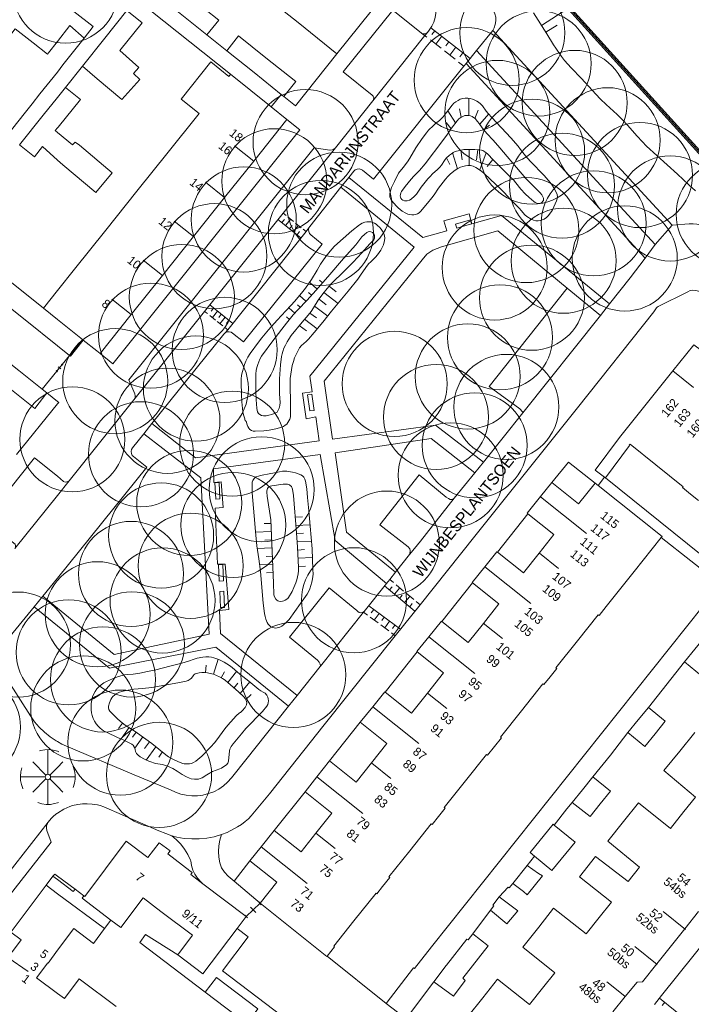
# Model space of a CAD drawing. Header units: metres. Extents: x 134994 to 136506, y 457393 to 459006.
# Tile 48 of 171: x 135495 to 135577, y 457878 to 457998. Entities that reach past the tile are written whole.
import ezdxf
from ezdxf.enums import TextEntityAlignment as Align

# ---------------------------------------------------------------- set-up
doc = ezdxf.new("R2010")
doc.units = ezdxf.units.M
for name, color, linetype, lineweight in [('B-WE-GR-BOOM-S', 250, 'Continuous', 13), ('B-WE-GW_TALUDLIJNEN', 251, 'Continuous', 5), ('B-WE-KG_BEBOUWING', 251, 'Continuous', 20), ('B-WE-KG_BEBOUWING TUSSENMUUR', 251, 'Continuous', 5), ('B-WE-KG_HUISNR', 251, 'Continuous', 5), ('B-WE-KG_ONDERGROND_REST', 251, 'Continuous', 5), ('B-WE-KG_STRAATNAAM', 251, 'Continuous', 5)]:
    doc.layers.add(name, color=color, linetype=linetype, lineweight=lineweight)
doc.styles.add('Styledgn000', font='dgn000.shx')

# ---------------------------------------------------------------- blocks, each defined once
blk = doc.blocks.new('SGR-BOOM_02')
blk.add_circle((0, 0), 6.4)

msp = doc.modelspace()

# ---------------------------------------------------------------- linework, layer by layer
at = {"layer": 'B-WE-GW_TALUDLIJNEN'}
for p, q in [((135559, 457996.94), (135562.21, 457998.98)), ((135559.54, 457996.1), (135560.91, 457996.97)), ((135550.13, 457985.97), (135550.14, 457988.04)), ((135548.51, 457985.06), (135547.59, 457986.53)), ((135549.2, 457985.76), (135549, 457986.78)), ((135550.89, 457985.59), (135551.28, 457986.6)), ((135547.97, 457984.35), (135547.36, 457985.1)), ((135551.5, 457984.9), (135552.56, 457986.16)), ((135551.96, 457984.24), (135552.67, 457984.8)), ((135549.17, 457981.76), (135549.31, 457980.58)), ((135550.18, 457981.81), (135550.18, 457979.89)), ((135551.22, 457981.8), (135551.08, 457980.56)), ((135547.42, 457980.79), (135547.83, 457980)), ((135548.17, 457981.41), (135548.77, 457979.48)), ((135552.25, 457981.43), (135551.47, 457979.33)), ((135553.06, 457980.59), (135552.39, 457979.76)), ((135531.64, 457964.81), (135530.72, 457965.65)), ((135532.3, 457965.57), (135531.93, 457965.9)), ((135533.1, 457965.17), (135533.99, 457964.49)), ((135530.29, 457963.34), (135529.52, 457964.04)), ((135530.97, 457964.07), (135530.61, 457964.39)), ((135531.88, 457963.59), (135532.77, 457962.9)), ((135532.45, 457964.4), (135534.2, 457963.07)), ((135528.92, 457961.88), (135528.19, 457962.54)), ((135529.59, 457962.62), (135529.27, 457962.91)), ((135531.34, 457962.74), (135532.94, 457961.52)), ((135528.27, 457961.12), (135527.92, 457961.43)), ((135530.13, 457961.15), (135531.67, 457959.97)), ((135530.77, 457961.91), (135531.56, 457961.31)), ((135529.48, 457960.38), (135530.35, 457959.72)), ((135526.02, 457936.29), (135525.19, 457936.26)), ((135528.99, 457937.03), (135529.88, 457937.08)), ((135529.07, 457936.03), (135530.81, 457936.13)), ((135526.05, 457935.29), (135524.15, 457935.22)), ((135529.15, 457935.03), (135529.99, 457935.08)), ((135526.09, 457934.29), (135525.27, 457934.26)), ((135529.22, 457934.04), (135530.96, 457934.14)), ((135526.13, 457933.29), (135524.36, 457933.23)), ((135529.28, 457933.04), (135530.11, 457933.09)), ((135526.2, 457931.29), (135524.64, 457931.24)), ((135526.16, 457932.29), (135525.42, 457932.27)), ((135529.32, 457932.04), (135531.07, 457932.14)), ((135526.24, 457930.29), (135525.49, 457930.27)), ((135529.35, 457931.04), (135530.23, 457931.09)), ((135519.04, 457917.92), (135519.6, 457919.75)), ((135518.06, 457918.12), (135518.14, 457919.01)), ((135519.97, 457917.49), (135520.38, 457918.22)), ((135520.78, 457916.9), (135521.83, 457918.24)), ((135521.51, 457916.23), (135522, 457916.82)), ((135522.26, 457915.56), (135523.45, 457916.98)), ((135522.96, 457914.84), (135523.61, 457915.45)), ((135507.93, 457911.97), (135507.45, 457911.31)), ((135508.76, 457911.41), (135507.77, 457910.04)), ((135509.6, 457910.86), (135509.15, 457910.25)), ((135510.41, 457910.28), (135509.43, 457908.93)), ((135511.21, 457909.68), (135510.63, 457908.88)), ((135511.99, 457909.06), (135510.83, 457907.45)), ((135512.78, 457908.43), (135512.34, 457907.83))]:
    msp.add_line(p, q, dxfattribs=at)
at = {"layer": 'B-WE-GW_TALUDLIJNEN', "flags": 128}
for points in [[(135558.03, 457998.48), (135559.66, 457995.9), (135560.46, 457994.59), (135560.74, 457994.16), (135561.45, 457993.16), (135561.81, 457992.67), (135562.2, 457992.2), (135562.6, 457991.75), (135563.88, 457990.46), (135565.61, 457988.57), (135566.21, 457987.95), (135566.87, 457987.32), (135568.23, 457986.09), (135568.88, 457985.45), (135569.49, 457984.8), (135570.64, 457983.44), (135571.25, 457982.79), (135571.81, 457982.24), (135575.59, 457978.81), (135576.95, 457977.5), (135577.76, 457976.8)], [(135540.5, 457976.25), (135540.52, 457976.48), (135540.63, 457976.93), (135540.72, 457977.19), (135541.1, 457977.91), (135541.57, 457978.93), (135542.14, 457979.62), (135542.67, 457980.34), (135542.94, 457980.75), (135543.69, 457982.01), (135544.44, 457983.16), (135544.97, 457983.85), (135545.24, 457984.16), (135545.82, 457984.75), (135546.07, 457984.97), (135546.58, 457985.37), (135546.82, 457985.59), (135547.02, 457985.81), (135548.1, 457987.24), (135548.32, 457987.45), (135548.57, 457987.64), (135548.83, 457987.81), (135549.1, 457987.94), (135549.4, 457988.03), (135549.7, 457988.07), (135550.01, 457988.06), (135550.31, 457988.02), (135550.6, 457987.94), (135550.86, 457987.84), (135551.1, 457987.72), (135551.33, 457987.57), (135551.55, 457987.4), (135551.82, 457987.13), (135552.27, 457986.51), (135552.51, 457986.21), (135552.96, 457985.71), (135555.25, 457983.23), (135556.14, 457982.22), (135556.45, 457981.84), (135557.05, 457981.05), (135557.66, 457980.36), (135559.33, 457978.66), (135560.07, 457977.79), (135560.3, 457977.49), (135560.5, 457977.16), (135560.79, 457976.63), (135560.9, 457976.34), (135560.94, 457976.04), (135560.92, 457975.81), (135560.84, 457975.59)], [(135541.79, 457976.19), (135541.81, 457976.03), (135541.86, 457975.88), (135541.96, 457975.75), (135542.11, 457975.64), (135542.28, 457975.58), (135542.46, 457975.56), (135542.64, 457975.57), (135542.9, 457975.65), (135543.13, 457975.79), (135543.53, 457976.15), (135543.76, 457976.4), (135544.34, 457977.22), (135545.15, 457978.23), (135545.44, 457978.55), (135545.73, 457978.84), (135546.34, 457979.37), (135546.62, 457979.66), (135546.83, 457979.93), (135547.18, 457980.5), (135547.39, 457980.76), (135547.79, 457981.14), (135548.01, 457981.31), (135548.24, 457981.45), (135548.48, 457981.56), (135548.99, 457981.72), (135549.52, 457981.81), (135549.79, 457981.82), (135550.86, 457981.83), (135551.38, 457981.8), (135551.69, 457981.75), (135551.85, 457981.7), (135552.11, 457981.55), (135552.41, 457981.3), (135552.6, 457981.11), (135552.95, 457980.72), (135553.66, 457979.98), (135555.24, 457978.47), (135555.57, 457978.12), (135555.89, 457977.76), (135556.48, 457977), (135557.02, 457976.41), (135557.48, 457975.97), (135558.05, 457975.48), (135558.24, 457975.36), (135558.44, 457975.28), (135558.73, 457975.25), (135558.87, 457975.27), (135559, 457975.33), (135559.1, 457975.41), (135559.18, 457975.51), (135559.23, 457975.63), (135559.25, 457975.75), (135559.24, 457975.91), (135559.18, 457976.05), (135559.02, 457976.31), (135558.84, 457976.55), (135558.18, 457977.19), (135557.14, 457978.27), (135556.4, 457979.09), (135553.92, 457982.04), (135553.1, 457982.97), (135552.34, 457983.79), (135551.78, 457984.47), (135551.42, 457985), (135551.21, 457985.25), (135550.9, 457985.58), (135550.73, 457985.72), (135550.53, 457985.84), (135550.36, 457985.91), (135550.18, 457985.96), (135550, 457985.98), (135549.81, 457985.98), (135549.64, 457985.95), (135549.48, 457985.9), (135549.18, 457985.74), (135548.92, 457985.54), (135548.7, 457985.3), (135548.03, 457984.44), (135547.56, 457983.71), (135546.98, 457982.9), (135544.83, 457980.09), (135544.12, 457979.26), (135543.44, 457978.57), (135543.12, 457978.21), (135542.38, 457977.31), (135541.94, 457976.69), (135541.85, 457976.53), (135541.8, 457976.35), (135541.79, 457976.19)], [(135560.84, 457975.59), (135560.35, 457974.48), (135560.22, 457974.27), (135559.83, 457973.76), (135559.6, 457973.53), (135559.33, 457973.35), (135559.09, 457973.24), (135558.84, 457973.17), (135558.58, 457973.13), (135558.32, 457973.14), (135558.02, 457973.21), (135557.74, 457973.33), (135557.23, 457973.65), (135556.97, 457973.87), (135556.54, 457974.4), (135556.31, 457974.65), (135555.2, 457975.72), (135554.43, 457976.58), (135553.85, 457977.18), (135552.84, 457978.11), (135551.92, 457979), (135551.58, 457979.26), (135550.99, 457979.64), (135550.67, 457979.79), (135550.33, 457979.87), (135550.02, 457979.89), (135549.72, 457979.84), (135549.42, 457979.76), (135549.13, 457979.66), (135548.8, 457979.5), (135548.49, 457979.31), (135547.91, 457978.85), (135547.58, 457978.54), (135547.29, 457978.19), (135546.45, 457977.1), (135545.91, 457976.31), (135545.63, 457975.93), (135545.11, 457975.29), (135544.25, 457974.29), (135544.08, 457974.11), (135543.87, 457973.98), (135543.65, 457973.9), (135543.43, 457973.87), (135543.2, 457973.87), (135542.97, 457973.89), (135542.72, 457973.95), (135542.47, 457974.05), (135542.02, 457974.32), (135541.76, 457974.52), (135541.52, 457974.73), (135541.29, 457974.97), (135540.75, 457975.59)], [(135540.75, 457975.59), (135540.62, 457975.79), (135540.53, 457976.02), (135540.5, 457976.25)], [(135522.39, 457953.39), (135522.4, 457953.85), (135522.45, 457954.32), (135522.54, 457954.77), (135522.66, 457955.21), (135522.8, 457955.64), (135522.98, 457956.06), (135523.22, 457956.53), (135523.5, 457956.98), (135524.5, 457958.36), (135524.9, 457958.87), (135525.73, 457959.86), (135526.76, 457961.03), (135527.83, 457962.17), (135527.91, 457962.24), (135528.93, 457963.35), (135529.89, 457964.51), (135530.22, 457964.94), (135530.96, 457966), (135531.64, 457967.11), (135532.08, 457967.84), (135532.73, 457968.78), (135533.44, 457969.67), (135533.78, 457970.04), (135535.9, 457971.93), (135536.83, 457972.64), (135537.13, 457972.84), (135537.47, 457972.97), (135537.7, 457973.02), (135537.94, 457973.03), (135538.18, 457973.01), (135538.41, 457972.95), (135538.65, 457972.85), (135538.86, 457972.71), (135539.06, 457972.54), (135539.24, 457972.36), (135539.44, 457972.12), (135539.62, 457971.87), (135539.77, 457971.59), (135539.86, 457971.29), (135539.89, 457971.01), (135539.87, 457970.74), (135539.73, 457970.2), (135539.59, 457969.87), (135539.42, 457969.56), (135539, 457968.98), (135538.75, 457968.69), (135538.19, 457968.16), (135537.93, 457967.88), (135537.58, 457967.44), (135536.94, 457966.51), (135536.61, 457966.05), (135535.43, 457964.56), (135533.42, 457962.13), (135532.35, 457960.78), (135531.3, 457959.52), (135530.59, 457958.71), (135530.33, 457958.45), (135529.76, 457957.96), (135529.52, 457957.67), (135529.28, 457957.28), (135529.08, 457956.87), (135528.91, 457956.44), (135528.76, 457956.01), (135528.62, 457955.5), (135528.52, 457954.99), (135528.38, 457953.94), (135528.35, 457953.45), (135528.42, 457950.64), (135528.41, 457949.59), (135528.4, 457949.28), (135528.32, 457948.99), (135528.22, 457948.77), (135528.1, 457948.57), (135527.95, 457948.39), (135527.77, 457948.23), (135527.57, 457948.1), (135527.34, 457948.01), (135526.61, 457947.79), (135525.79, 457947.63), (135525.16, 457947.56), (135524.08, 457947.52), (135523.86, 457947.53), (135523.65, 457947.59), (135523.46, 457947.72), (135523.31, 457947.89), (135523.2, 457948.09), (135523.12, 457948.3), (135523, 457948.74), (135522.98, 457948.74), (135522.88, 457948.8), (135522.84, 457948.9), (135522.83, 457949.01), (135522.69, 457949.49), (135522.61, 457949.88), (135522.46, 457951.1), (135522.42, 457952), (135522.39, 457953.39)], [(135524.19, 457954.49), (135524.24, 457954.92), (135524.31, 457955.28), (135524.41, 457955.62), (135524.53, 457955.96), (135524.67, 457956.28), (135524.88, 457956.67), (135526.38, 457958.7), (135527.92, 457960.68), (135528.74, 457961.68), (135529.29, 457962.3), (135530.43, 457963.48), (135531.49, 457964.64), (135532.97, 457966.33), (135534.85, 457968.54), (135536.36, 457970.21), (135536.62, 457970.53), (135537.12, 457971.19), (135537.42, 457971.47), (135537.71, 457971.7), (135537.88, 457971.79), (135538.06, 457971.82), (135538.19, 457971.81), (135538.31, 457971.77), (135538.42, 457971.7), (135538.51, 457971.6), (135538.59, 457971.48), (135538.63, 457971.34), (135538.65, 457971.19), (135538.63, 457971.04), (135538.55, 457970.83), (135538.4, 457970.65), (135538.08, 457970.32), (135537.12, 457969.23), (135536.04, 457968.09), (135535, 457967.03), (135533.38, 457965.47), (135532.86, 457964.9), (135532.33, 457964.25), (135531.78, 457963.47), (135531.22, 457962.54), (135530.91, 457962.09), (135530.57, 457961.65), (135529.84, 457960.81), (135528.48, 457959.18), (135528.19, 457958.74), (135527.98, 457958.38), (135527.79, 457958.01), (135527.61, 457957.63), (135527.47, 457957.23), (135527.38, 457956.93), (135527.32, 457956.62), (135527.18, 457955.58), (135527.08, 457953.89), (135527.06, 457953.01), (135527.08, 457952.05), (135527.13, 457950.99), (135527.11, 457950.65), (135527.02, 457950.32), (135526.8, 457949.82), (135526.42, 457949.65), (135526.13, 457949.55), (135525.75, 457949.45), (135525.44, 457949.39), (135525.12, 457949.39), (135524.89, 457949.43), (135524.68, 457949.53), (135524.52, 457949.69), (135524.4, 457949.89), (135524.3, 457950.29), (135524.25, 457950.84), (135524.24, 457951.32), (135524.21, 457951.33), (135524.23, 457951.43), (135524.2, 457952.3), (135524.19, 457954.49)], [(135523.72, 457941.09), (135523.73, 457941.31), (135523.8, 457941.52), (135523.88, 457941.65), (135523.99, 457941.77), (135524.24, 457941.94), (135524.49, 457942.05), (135524.75, 457942.12), (135525.99, 457942.36), (135526.7, 457942.47), (135527.07, 457942.58), (135527.45, 457942.63), (135527.94, 457942.63), (135528.63, 457942.53), (135529.03, 457942.43), (135529.65, 457942.2), (135529.85, 457942.09), (135530.02, 457941.93), (135530.17, 457941.68), (135530.24, 457941.41), (135530.39, 457940.5), (135530.47, 457939.46), (135530.65, 457937.83), (135530.82, 457935.94), (135531.03, 457933.19), (135531.14, 457930.66), (135531.15, 457930.09), (135531.09, 457929.53), (135531.01, 457929.12), (135530.9, 457928.72), (135530.76, 457928.32), (135530.59, 457927.94), (135530.43, 457927.65), (135529.64, 457926.53), (135528.24, 457924.6), (135527.96, 457924.29), (135527.56, 457923.92), (135527.34, 457923.76), (135527.1, 457923.64), (135526.77, 457923.55), (135526.6, 457923.54), (135526.43, 457923.55), (135526.27, 457923.59), (135526.11, 457923.65), (135525.96, 457923.73), (135525.83, 457923.84), (135525.68, 457924.01), (135525.57, 457924.21), (135525.4, 457924.62), (135525.3, 457924.96), (135525.24, 457925.31), (135525.08, 457926.57), (135524.73, 457930.42), (135524.55, 457931.95), (135524.32, 457933.55), (135524.12, 457935.3), (135523.96, 457937.2), (135523.75, 457940.02), (135523.72, 457941.09)], [(135525.52, 457940.1), (135525.54, 457940.27), (135525.61, 457940.52), (135525.67, 457940.64), (135525.76, 457940.73), (135525.92, 457940.82), (135526.11, 457940.86), (135526.47, 457940.89), (135527.18, 457941.02), (135527.53, 457941.07), (135528.02, 457941.05), (135528.27, 457940.98), (135528.38, 457940.92), (135528.52, 457940.77), (135528.66, 457940.46), (135528.79, 457939.67), (135529.14, 457935.12), (135529.26, 457933.4), (135529.36, 457930.9), (135529.36, 457930.52), (135529.32, 457930.13), (135529.26, 457929.77), (135529.17, 457929.41), (135529.06, 457929.05), (135528.83, 457928.46), (135528.59, 457927.98), (135528.18, 457927.28), (135528.06, 457927.15), (135527.77, 457926.93), (135527.61, 457926.85), (135527.43, 457926.8), (135527.14, 457926.78), (135527, 457926.81), (135526.86, 457926.86), (135526.73, 457926.95), (135526.61, 457927.06), (135526.44, 457927.34), (135526.37, 457927.6), (135526.32, 457929.05), (135525.99, 457936.72), (135525.55, 457939.6), (135525.52, 457940.1)], [(135504.09, 457913.97), (135504.12, 457914.37), (135504.18, 457914.77), (135504.29, 457915.15), (135504.44, 457915.52), (135504.61, 457915.83), (135504.82, 457916.12), (135505.06, 457916.38), (135505.32, 457916.62), (135505.64, 457916.85), (135505.98, 457917.04), (135506.69, 457917.36), (135507.43, 457917.63), (135508.19, 457917.83), (135508.53, 457917.89), (135509.23, 457917.93), (135510.04, 457918.05), (135510.98, 457918.24), (135512, 457918.47), (135513.68, 457918.91), (135515.14, 457919.26), (135515.98, 457919.5), (135516.68, 457919.76), (135517.04, 457919.86), (135517.74, 457920), (135518.1, 457920.04), (135518.46, 457920.04), (135518.77, 457920), (135519.08, 457919.93), (135519.67, 457919.72), (135520.01, 457919.56), (135520.34, 457919.38), (135520.96, 457918.96), (135521.29, 457918.72), (135522.21, 457917.93), (135523.32, 457917.08), (135524.53, 457916.06), (135524.78, 457915.89), (135525.06, 457915.75), (135525.3, 457915.61), (135525.49, 457915.4), (135525.52, 457915.36), (135525.63, 457915.14), (135525.7, 457914.91), (135525.71, 457914.66), (135525.69, 457914.42), (135525.63, 457914.22), (135525.51, 457914.03), (135524.99, 457913.38), (135522.97, 457911.3)], [(135506.23, 457913.84), (135506.24, 457914.04), (135506.33, 457914.43), (135506.41, 457914.65), (135506.51, 457914.85), (135506.63, 457915.04), (135506.77, 457915.22), (135506.94, 457915.38), (135507.14, 457915.51), (135507.55, 457915.72), (135507.86, 457915.83), (135508.18, 457915.9), (135509.33, 457916.08), (135510.37, 457916.17), (135511.49, 457916.32), (135514.69, 457916.88), (135515.68, 457917.09), (135515.95, 457917.17), (135516.19, 457917.3), (135516.33, 457917.42), (135516.53, 457917.74), (135516.66, 457917.87), (135516.8, 457917.96), (135516.95, 457918.02), (135517.26, 457918.1), (135517.6, 457918.13), (135517.94, 457918.12), (135518.28, 457918.09), (135518.61, 457918.02), (135519.01, 457917.91), (135519.39, 457917.77), (135519.76, 457917.6), (135520.12, 457917.4), (135520.44, 457917.18), (135522.05, 457915.76), (135522.7, 457915.16), (135522.89, 457914.96), (135523.02, 457914.72), (135523.06, 457914.59), (135523.07, 457914.46), (135523.03, 457914.19), (135522.96, 457914.02), (135522.86, 457913.86), (135522.53, 457913.47), (135522.31, 457913.27), (135522.18, 457913.2), (135521.8, 457912.85), (135521.44, 457912.48), (135520.75, 457911.71), (135520.41, 457911.28), (135519.77, 457910.37), (135519.17, 457909.62), (135518.64, 457909.03), (135517.61, 457907.95), (135516.86, 457907.34), (135516.6, 457907.18), (135516.32, 457907.06), (135516.11, 457907.01), (135515.89, 457906.99), (135515.46, 457907.01), (135515.28, 457907.05), (135514.75, 457907.26), (135514.13, 457907.54), (135513.53, 457907.87), (135513.2, 457908.09), (135511.49, 457909.46), (135510.79, 457910), (135509.47, 457910.95), (135508.26, 457911.73), (135507.87, 457912.01), (135507.36, 457912.45), (135506.71, 457913.1), (135506.54, 457913.25), (135506.38, 457913.43), (135506.27, 457913.64), (135506.23, 457913.84)], [(135504.51, 457912.19), (135504.34, 457912.52), (135504.22, 457912.87), (135504.14, 457913.23), (135504.1, 457913.6), (135504.09, 457913.97)], [(135522.97, 457911.3), (135522.42, 457910.67), (135521.42, 457909.43), (135521.19, 457909.13), (135521.02, 457908.79), (135520.96, 457908.59), (135520.83, 457907.31), (135520.75, 457907.1), (135520.61, 457906.9), (135520.42, 457906.74), (135520.01, 457906.48), (135519.8, 457906.38), (135519.36, 457906.25), (135518.91, 457906.06), (135518.22, 457905.67), (135517.63, 457905.29), (135517.41, 457905.2), (135517.18, 457905.15), (135516.94, 457905.13), (135516.71, 457905.13), (135516.28, 457905.19), (135516.08, 457905.24), (135515.72, 457905.4), (135515.19, 457905.69), (135514.6, 457906.11), (135514.07, 457906.42), (135513.41, 457906.73), (135513.06, 457906.85), (135512.79, 457906.92), (135512.24, 457907), (135511.97, 457907.06), (135511.28, 457907.27), (135510.94, 457907.4), (135510.61, 457907.56), (135510.08, 457907.86), (135509.84, 457908.04), (135509.63, 457908.26), (135509.51, 457908.49), (135509.46, 457908.74), (135509.4, 457908.99), (135509.28, 457909.21), (135509.27, 457909.22), (135509.08, 457909.41), (135508.84, 457909.54), (135508.02, 457909.94), (135507.31, 457910.23), (135506.06, 457910.8), (135505.62, 457911.03), (135505.22, 457911.33), (135504.95, 457911.59), (135504.71, 457911.88), (135504.51, 457912.19)]]:
    msp.add_lwpolyline(points, dxfattribs=at)
at = {"layer": 'B-WE-KG_BEBOUWING'}
msp.add_lwpolyline([(135496.25, 458023.79), (135500, 458020.73), (135500.93, 458019.98), (135505.67, 458016.2), (135510.4, 458012.42), (135515.13, 458008.63), (135519.87, 458004.85), (135524.6, 458001.07), (135529.33, 457997.28), (135534.07, 457993.49), (135539.56, 458000.36), (135534.83, 458004.15), (135530.09, 458007.93), (135525.36, 458011.72), (135520.63, 458015.5), (135515.89, 458019.29), (135511.16, 458023.07), (135506.43, 458026.86), (135501.7, 458030.64), (135500, 458028.52)], close=True, dxfattribs=at)
at = {"layer": 'B-WE-KG_BEBOUWING', "flags": 128}
for points in [[(135516.19, 458000.37), (135512.71, 458003.15), (135511.26, 458001.34), (135514.74, 457998.56), (135518.22, 457995.78), (135519.67, 457997.59)], [(135505.77, 457995.39), (135503.04, 457991.97), (135504.85, 457990.44), (135507.86, 457987.9), (135510.06, 457990.36), (135509.25, 457991.08), (135509.9, 457991.81), (135507.61, 457993.86), (135510.34, 457997.26), (135508.47, 457998.75)], [(135497.87, 457988.61), (135500, 457991.26), (135500.67, 457992.12), (135503.27, 457995.4), (135501.52, 457996.91), (135500, 457994.98), (135498.92, 457993.61), (135498.77, 457993.43), (135497.05, 457994.8), (135494.86, 457996.52), (135492.22, 457993.14), (135492.48, 457992.94), (135491.48, 457991.68), (135491.31, 457991.45), (135492.42, 457990.58), (135488.83, 457986.12), (135491.33, 457984.13), (135488.57, 457980.65), (135490.39, 457979.2), (135493.17, 457982.68), (135495.96, 457986.18), (135496.92, 457987.4)], [(135527.28, 457988.53), (135523.96, 457991.19), (135520.64, 457993.84), (135522.08, 457995.66), (135525.41, 457993), (135529.04, 457990.09), (135527.59, 457988.28)], [(135498.28, 457962.5), (135500, 457964.64), (135502.08, 457967.24), (135505.88, 457971.99), (135509.68, 457976.74), (135513.48, 457981.49), (135517.1, 457986), (135517.26, 457986.2), (135515.07, 457987.95), (135518.69, 457992.49), (135520.88, 457990.73), (135521.08, 457990.98), (135526.06, 457987), (135527.97, 457985.47), (135523.92, 457980.39), (135520.38, 457975.97), (135516.58, 457971.22), (135512.79, 457966.47), (135508.99, 457961.72), (135505.19, 457956.97), (135504.79, 457957.29), (135503.14, 457958.61), (135503.07, 457958.67), (135500, 457961.12)], [(135500, 457980.54), (135500.67, 457979.94), (135504.67, 457976.59), (135506.68, 457978.99), (135502.68, 457982.34), (135502.17, 457982.72), (135501.85, 457982.38), (135500, 457983.91), (135499.74, 457984.13), (135500, 457984.46), (135500.07, 457984.55), (135502.82, 457987.91), (135500.98, 457989.38), (135500, 457988.17), (135498.27, 457986.01), (135495.37, 457982.4), (135497.2, 457980.94), (135498.19, 457982.18)], [(135498.13, 457952.64), (135498.7, 457952.18), (135497.24, 457950.28), (135493.78, 457953.05), (135490.33, 457955.81), (135491.81, 457957.68), (135493.36, 457956.45), (135495.28, 457954.91)], [(135524.82, 457896.89), (135523.45, 457895.17), (135526.72, 457892.59), (135524.71, 457890.05), (135524.69, 457890.02), (135532.82, 457883.52), (135532.86, 457883.57), (135533.77, 457884.72), (135533.67, 457884.8), (135536.12, 457887.87), (135538.83, 457891.26), (135538.93, 457891.18), (135539.63, 457892.05), (135540.51, 457893.15), (135540.41, 457893.23), (135542.94, 457896.4), (135545.57, 457899.69), (135545.67, 457899.61), (135546.45, 457900.58), (135547.25, 457901.59), (135547.15, 457901.67), (135549.75, 457904.93), (135552.31, 457908.13), (135552.41, 457908.05), (135553.26, 457909.11), (135554.12, 457910.19), (135554.01, 457910.27), (135556.56, 457913.46), (135559.18, 457916.73), (135559.28, 457916.65), (135560.05, 457917.61), (135560.85, 457918.62), (135560.75, 457918.7), (135563.38, 457921.99), (135565.91, 457925.16), (135566.01, 457925.08), (135566.88, 457926.17), (135570.29, 457930.44), (135573.57, 457934.55), (135573.69, 457934.7), (135565.89, 457940.92), (135565.55, 457941.2), (135563.52, 457938.66), (135560.25, 457941.28), (135558.87, 457939.55), (135557.26, 457937.52), (135557.35, 457937.45), (135560.52, 457934.93), (135558.73, 457932.68), (135556.8, 457930.25), (135553.62, 457932.77), (135553.54, 457932.84), (135552.08, 457931.01), (135550.54, 457929.08), (135550.58, 457929.05), (135553.8, 457926.48), (135551.91, 457924.11), (135550.05, 457921.78), (135546.86, 457924.33), (135546.79, 457924.38), (135545.26, 457922.48), (135543.8, 457920.67), (135543.85, 457920.63), (135547.05, 457918.07), (135545.1, 457915.63), (135543.14, 457913.18), (135539.93, 457915.75), (135539.89, 457915.78), (135538.43, 457913.96), (135536.9, 457912.06), (135540.14, 457909.48), (135538.26, 457907.12), (135536.4, 457904.79), (135533.17, 457907.36), (135531.63, 457905.43), (135530.18, 457903.61), (135533.45, 457901.01), (135531.49, 457898.55), (135529.7, 457896.3), (135526.43, 457898.9)], [(135577.7, 457920.97), (135578.96, 457922.53), (135581.02, 457920.86), (135579.76, 457919.3), (135578.49, 457917.73), (135576.44, 457919.42)], [(135570.79, 457912.35), (135572.04, 457913.88), (135574.08, 457912.22), (135572.85, 457910.66), (135571.61, 457909.1), (135569.54, 457910.82)], [(135562.72, 457902.28), (135564.92, 457900.57), (135566.16, 457902.13), (135567.41, 457903.68), (135565.26, 457905.4), (135564, 457903.85)], [(135563.11, 457897.45), (135560.25, 457894), (135558.13, 457895.76), (135557.62, 457896.19), (135560.42, 457899.65), (135560.56, 457899.54)], [(135557.27, 457894.61), (135555.49, 457892.43), (135556.8, 457891.45), (135557.24, 457891.04), (135559.14, 457893.36), (135558.64, 457893.64)], [(135556.1, 457889.1), (135553.85, 457890.82), (135553.06, 457889.79), (135553.17, 457889.71), (135552.79, 457889.2), (135554.79, 457887.53)], [(135545.88, 457880.47), (135548.27, 457878.7), (135549.7, 457880.63), (135549.4, 457880.88), (135552.48, 457884.85), (135550.61, 457886.31), (135550.04, 457885.55), (135549.9, 457885.65), (135547.43, 457882.49), (135547.39, 457882.45)], [(135520.53, 457877.28), (135523.05, 457875.36), (135524.21, 457876.88), (135524.41, 457877.15), (135521.89, 457879.07), (135519.37, 457880.99), (135518.01, 457879.21)]]:
    msp.add_lwpolyline(points, close=True, dxfattribs=at)
for points in [[(135577.54, 457952.84), (135574.99, 457954.88), (135568.5, 457946.76), (135565.52, 457942.78), (135566.69, 457941.91), (135566.78, 457941.84), (135569.74, 457945.79), (135569.7, 457945.82), (135569.79, 457945.92), (135572.92, 457943.41), (135576.25, 457940.75), (135576.17, 457940.65), (135577.17, 457939.86), (135578.15, 457939.07)], [(135577.67, 457910.83), (135575.84, 457908.56), (135573.92, 457906.18), (135577.78, 457902.94), (135576.36, 457901.18), (135574.72, 457899.12), (135570.84, 457902.27), (135568.99, 457899.97), (135567.09, 457897.59), (135570.94, 457894.41), (135569.55, 457892.68), (135565.59, 457895.72), (135563.64, 457893.25), (135567.53, 457890.16), (135566.01, 457888.27), (135564.43, 457886.3), (135560.48, 457889.44), (135558.66, 457887.13), (135556.74, 457884.69), (135560.61, 457881.53), (135559.14, 457879.7), (135557.52, 457877.68), (135553.65, 457880.77), (135551.84, 457878.51), (135550.02, 457876.24)], [(135507.14, 457877.44), (135502.8, 457880.71), (135502.66, 457880.82), (135500.84, 457878.41), (135500, 457879.04), (135497.44, 457880.93), (135498.82, 457882.76), (135498.86, 457882.73), (135500, 457884.29), (135502, 457886.94), (135504.38, 457885.14), (135505.73, 457886.93), (135506.52, 457887.97), (135507.72, 457887.07), (135510.44, 457890.68), (135512.62, 457889.03), (135516.46, 457886.14), (135514.66, 457883.75), (135517.73, 457881.43), (135521.89, 457886.95), (135523, 457888.42), (135517.74, 457892.39), (135516.26, 457893.51), (135516.44, 457893.76), (135516.14, 457893.98), (135513.45, 457896.03), (135513.73, 457896.41), (135512.39, 457897.4), (135511.02, 457895.59), (135508.38, 457897.58), (135503.32, 457890.84), (135503.23, 457890.92), (135503.02, 457890.64), (135506.52, 457887.97)], [(135499.45, 457893.31), (135500, 457892.91), (135501.93, 457891.46), (135502.14, 457891.73), (135500, 457893.33), (135499.67, 457893.58), (135499.45, 457893.31), (135498.64, 457892.24), (135494.48, 457886.72), (135494.31, 457886.49), (135495.56, 457885.57), (135494.63, 457884.33), (135493.96, 457883.44), (135493.51, 457882.83), (135492.05, 457883.93), (135491.78, 457884.15), (135490.62, 457882.63), (135492.37, 457881.3), (135490.53, 457878.84), (135497.44, 457873.65)], [(135567.71, 457876.79), (135569.21, 457878.65), (135570.64, 457880.42), (135571.3, 457880.45), (135573.04, 457882.63), (135576.46, 457886.92), (135578.12, 457889)]]:
    msp.add_lwpolyline(points, dxfattribs=at)
at = {"layer": 'B-WE-KG_BEBOUWING'}
for points in [[(135498.64, 457892.24), (135500, 457891.19), (135505.73, 457886.93)], [(135502.14, 457891.73), (135503.23, 457890.92)]]:
    msp.add_lwpolyline(points, dxfattribs=at)
at = {"layer": 'B-WE-KG_BEBOUWING TUSSENMUUR'}
for p, q in [((135523.92, 457980.39), (135521.57, 457982.27)), ((135520.38, 457975.97), (135518.04, 457977.84)), ((135516.58, 457971.22), (135514.24, 457973.09)), ((135512.79, 457966.47), (135510.44, 457968.34)), ((135508.99, 457961.72), (135506.64, 457963.6)), ((135558.88, 457939.54), (135564.49, 457935.06)), ((135558.74, 457932.67), (135561.08, 457930.8)), ((135552.08, 457931.01), (135557.68, 457926.53)), ((135551.88, 457924.13), (135554.23, 457922.26)), ((135545.26, 457922.48), (135550.87, 457918)), ((135545.12, 457915.61), (135547.46, 457913.74)), ((135538.43, 457913.96), (135544.05, 457909.47)), ((135538.3, 457907.08), (135540.65, 457905.21)), ((135531.62, 457905.43), (135537.24, 457900.94)), ((135531.49, 457898.55), (135533.84, 457896.68)), ((135524.82, 457896.89), (135530.43, 457892.41)), ((135576.56, 457886.84), (135573.84, 457889.03)), ((135573.1, 457882.58), (135570.39, 457884.75)), ((135493.97, 457883.43), (135496.42, 457881.7)), ((135569.14, 457878.71), (135566.95, 457880.47))]:
    msp.add_line(p, q, dxfattribs=at)
at = {"layer": 'B-WE-KG_ONDERGROND_REST'}
for p, q in [((135500, 458000.23), (135504.36, 457996.79)), ((135504.36, 457996.79), (135503.27, 457995.4)), ((135545.03, 457995.5), (135544.39, 457996)), ((135550.29, 457992.92), (135545.52, 457996.66)), ((135545.99, 457996.28), (135545.62, 457995.81)), ((135553.06, 457996.33), (135551.06, 457993.86)), ((135574.91, 457972.61), (135553.06, 457996.33)), ((135518.22, 457995.78), (135520.64, 457993.84)), ((135546.75, 457994.15), (135545.46, 457995.16)), ((135546.85, 457995.61), (135546.11, 457994.66)), ((135547.71, 457994.94), (135547.34, 457994.46)), ((135548.47, 457992.81), (135547.18, 457993.82)), ((135548.57, 457994.27), (135547.83, 457993.31)), ((135549.43, 457993.59), (135549.06, 457993.12)), ((135549.81, 457992.31), (135551.06, 457993.86)), ((135572.87, 457970.25), (135551.06, 457993.86)), ((135549.54, 457991.97), (135548.9, 457992.47)), ((135571.62, 457968.59), (135549.81, 457992.31)), ((135500.98, 457989.38), (135503.04, 457991.97)), ((135526.06, 457987), (135527.28, 457988.53)), ((135526.06, 457987), (135527.28, 457988.53)), ((135533.87, 457982.04), (135538.44, 457987.75)), ((135534.56, 457977.23), (135535.51, 457978.42)), ((135526.88, 457973.29), (135529.67, 457971.06)), ((135527.35, 457972.92), (135527.66, 457973.31)), ((135527.51, 457974.07), (135527.86, 457973.79)), ((135527.81, 457972.55), (135528.44, 457973.33)), ((135528.09, 457973.61), (135528.79, 457973.05)), ((135528.28, 457972.17), (135528.59, 457972.57)), ((135528.74, 457971.8), (135529.37, 457972.58)), ((135529.02, 457972.86), (135529.72, 457972.3)), ((135529.95, 457972.12), (135530.3, 457971.84)), ((135574.91, 457972.61), (135572.87, 457970.25)), ((135529.21, 457971.43), (135529.52, 457971.82)), ((135572.87, 457970.25), (135571.62, 457968.59)), ((135562.14, 457964.94), (135566.18, 457961.62)), ((135521.37, 457960.64), (135518.57, 457962.89)), ((135519.03, 457962.51), (135518.72, 457962.12)), ((135566.18, 457961.62), (135567.29, 457963.02)), ((135518.29, 457961.83), (135517.94, 457962.1)), ((135518.27, 457961.84), (135517.94, 457962.1)), ((135519.26, 457961.05), (135518.59, 457961.59)), ((135519.5, 457962.14), (135518.88, 457961.36)), ((135519.97, 457961.76), (135519.66, 457961.37)), ((135520.44, 457961.39), (135519.81, 457960.61)), ((135566.18, 457961.62), (135556.73, 457949.74)), ((135520.16, 457960.33), (135519.46, 457960.89)), ((135520.75, 457959.86), (135520.4, 457960.14)), ((135520.9, 457961.02), (135520.59, 457960.63)), ((135500, 457957.92), (135501.48, 457956.73)), ((135500, 457957.92), (135501.48, 457956.73)), ((135500, 457957.92), (135501.48, 457956.73)), ((135501.48, 457956.73), (135503.07, 457958.67)), ((135501.48, 457956.73), (135503.07, 457958.67)), ((135501.48, 457956.73), (135503.07, 457958.67)), ((135500.57, 457955.62), (135501.48, 457956.73)), ((135500.57, 457955.62), (135501.48, 457956.73)), ((135500.57, 457955.62), (135501.48, 457956.73)), ((135500.57, 457955.62), (135499.91, 457954.83)), ((135500.57, 457955.62), (135500, 457954.93)), ((135500.08, 457955.35), (135500.4, 457955.09)), ((135500.49, 457955.69), (135500.65, 457955.55)), ((135498.13, 457952.64), (135499.91, 457954.83)), ((135499.83, 457954.89), (135499.99, 457954.76)), ((135500, 457954.93), (135499.91, 457954.83)), ((135500, 457951.15), (135498.7, 457952.18)), ((135494.99, 457944.67), (135500, 457950.85)), ((135501.43, 457941.49), (135509.32, 457951.32)), ((135551.91, 457943.76), (135556.73, 457949.74)), ((135510.52, 457947.2), (135511.52, 457948.44)), ((135550.86, 457942.46), (135551.91, 457943.76)), ((135548.37, 457939.36), (135550.86, 457942.46)), ((135500, 457939.7), (135501.43, 457941.49)), ((135566.69, 457941.91), (135565.89, 457940.92)), ((135565.89, 457940.92), (135566.69, 457941.91)), ((135494.82, 457933.21), (135500, 457939.7)), ((135557.35, 457937.45), (135553.62, 457932.77)), ((135498.21, 457927.41), (135500, 457929.61)), ((135540.11, 457928.98), (135537.37, 457925.55)), ((135540.5, 457929.46), (135540.96, 457929.08)), ((135541.27, 457928.82), (135542.19, 457928.05)), ((135550.58, 457929.05), (135546.86, 457924.33)), ((135539.87, 457928.68), (135543.57, 457925.59)), ((135540.47, 457928.18), (135540.79, 457928.56)), ((135541.09, 457927.67), (135541.73, 457928.43)), ((135542.5, 457927.79), (135543.42, 457927.02)), ((135497.17, 457926.12), (135498.21, 457927.41)), ((135500, 457925.96), (135498.21, 457927.41)), ((135541.7, 457927.15), (135542.02, 457927.53)), ((135542.32, 457926.64), (135542.96, 457927.4)), ((135542.93, 457926.12), (135543.25, 457926.51)), ((135543.73, 457926.76), (135544.19, 457926.38)), ((135494.25, 457922.54), (135497.17, 457926.12)), ((135500, 457923.82), (135497.17, 457926.12)), ((135537.8, 457925.11), (135537.31, 457925.47)), ((135541.81, 457923.4), (135537.94, 457926.25)), ((135538.55, 457925.8), (135538.25, 457925.4)), ((135539.2, 457925.32), (135538.6, 457924.52)), ((135539.09, 457924.16), (135538.12, 457924.88)), ((135539.84, 457924.85), (135539.55, 457924.45)), ((135540.49, 457924.37), (135539.89, 457923.57)), ((135540.38, 457923.21), (135539.41, 457923.92)), ((135541.18, 457922.61), (135540.7, 457922.97)), ((135541.13, 457923.89), (135540.83, 457923.49)), ((135543.85, 457920.63), (135539.93, 457915.75)), ((135576.44, 457919.42), (135572.04, 457913.88)), ((135532.03, 457918.87), (135529.2, 457915.32)), ((135532.05, 457918.9), (135532.03, 457918.87)), ((135529.2, 457915.32), (135528.15, 457914.01)), ((135536.9, 457912.06), (135533.17, 457907.36)), ((135498.83, 457905.73), (135498.83, 457908.75)), ((135498.6, 457905.63), (135496.99, 457907.24)), ((135500, 457906.57), (135500.67, 457907.24)), ((135499.06, 457905.63), (135500, 457906.57)), ((135498.5, 457905.4), (135495.48, 457905.4)), ((135498.6, 457905.17), (135496.99, 457903.56)), ((135498.83, 457905.07), (135498.83, 457902.05)), ((135499.06, 457905.17), (135500, 457904.23)), ((135499.16, 457905.4), (135500, 457905.4)), ((135500, 457905.4), (135502.17, 457905.4)), ((135500, 457904.23), (135500.67, 457903.56)), ((135530.18, 457903.61), (135526.43, 457898.9)), ((135487.36, 457885.24), (135498.86, 457899.88)), ((135523.45, 457895.17), (135521.52, 457892.73)), ((135521.52, 457892.73), (135524.71, 457890.05)), ((135523, 457888.42), (135524.69, 457890.02)), ((135523, 457888.42), (135524.69, 457890.02)), ((135524.16, 457888.88), (135523.53, 457889.56)), ((135524.85, 457889.85), (135524.53, 457890.19)), ((135523.16, 457888.26), (135522.84, 457888.59)), ((135579.61, 457886.23), (135573.64, 457878.78)), ((135540.05, 457877.83), (135532.86, 457883.57)), ((135541.71, 457874.94), (135545.88, 457880.47)), ((135573.64, 457878.78), (135572.76, 457877.69)), ((135577.22, 457875.38), (135573.39, 457878.46)), ((135574.02, 457877.96), (135573.7, 457877.57))]:
    msp.add_line(p, q, dxfattribs=at)
at = {"layer": 'B-WE-KG_ONDERGROND_REST', "flags": 128}
for points in [[(135609.88, 457947.36), (135603.46, 457953.84), (135586.49, 457972.63), (135544.72, 458018.78), (135527.45, 458037.93), (135508.33, 458058.84), (135500, 458068.04)], [(135508.22, 458058.73), (135527.33, 458037.81), (135543.03, 458020.35), (135544.61, 458018.67), (135586.42, 457972.48), (135603.39, 457953.7), (135609.68, 457947.33)], [(135546.69, 458005.69), (135552.92, 457999.13), (135553.16, 457998.76), (135553.33, 457998.35), (135553.42, 457997.92), (135553.43, 457997.48), (135553.37, 457997.05), (135553.22, 457996.64), (135553.06, 457996.33)], [(135543.78, 458002.86), (135545.21, 458001.34), (135545.37, 458001.12), (135545.67, 458000.64), (135545.9, 458000.12), (135546.05, 457999.57), (135546.12, 457999.01), (135546.11, 457998.44), (135546.02, 457997.88), (135545.86, 457997.34), (135545.62, 457996.83), (135545.31, 457996.35), (135545.09, 457996.08)], [(135558.83, 458002.72), (135586.3, 457972.37), (135603.27, 457953.59), (135603.67, 457953.18)], [(135521.08, 457990.98), (135509.59, 458000.16), (135508.47, 457998.75)], [(135545.09, 457996.08), (135544.94, 457995.95), (135544.75, 457995.9), (135544.55, 457995.92), (135544.39, 457996), (135540.87, 457998.81), (135534.84, 457991.27), (135538.36, 457988.46), (135538.49, 457988.3), (135538.55, 457988.11), (135538.52, 457987.91), (135538.44, 457987.75)], [(135544.78, 457995.69), (135545.09, 457996.08)], [(135538.44, 457987.75), (135544.78, 457995.69)], [(135534.07, 457993.49), (135529.01, 457987.15), (135527.59, 457988.28)], [(135549.54, 457991.97), (135549.81, 457992.31)], [(135535.51, 457978.42), (135536.12, 457979.18), (135536.3, 457979.34), (135536.52, 457979.44), (135536.77, 457979.46), (135537, 457979.4), (135537.17, 457979.3), (135538.52, 457978.22), (135549.54, 457991.97)], [(135505.19, 457956.97), (135506.75, 457955.72), (135529.53, 457984.23), (135527.97, 457985.47)], [(135533.87, 457982.04), (135533.69, 457981.87), (135533.47, 457981.78), (135533.23, 457981.76), (135533.19, 457981.76), (135531.3, 457982.02), (135508.71, 457953.78), (135509.43, 457952.08), (135509.49, 457951.84), (135509.46, 457951.6), (135509.36, 457951.38), (135509.32, 457951.32)], [(135527.51, 457974.07), (135533.87, 457982.04)], [(135535.51, 457978.42), (135544.52, 457971.1), (135547.44, 457971.92), (135547.11, 457973.14), (135550.17, 457973.98), (135550.51, 457972.77), (135554.11, 457973.78), (135567.29, 457963.02)], [(135534.56, 457977.23), (135543.49, 457969.92), (135530.78, 457954.21), (135531.05, 457952.31), (135529.88, 457952.13), (135530.31, 457949.02), (135531.48, 457949.27), (135531.89, 457946.35), (135516.81, 457944.28), (135511.52, 457948.44)], [(135530.66, 457972.29), (135530.76, 457972.46), (135534.56, 457977.23)], [(135517.94, 457962.1), (135527.51, 457974.07)], [(135550.47, 457972.76), (135548.66, 457972.26), (135548.53, 457972.74), (135550.33, 457973.24), (135550.47, 457972.76)], [(135520.46, 457959.51), (135520.68, 457959.6), (135520.93, 457959.62), (135521.17, 457959.56), (135521.33, 457959.46), (135522.67, 457958.39), (135532.26, 457970.31), (135530.88, 457971.41), (135530.72, 457971.59), (135530.62, 457971.82), (135530.6, 457972.06), (135530.66, 457972.29)], [(135530.66, 457972.29), (135530.3, 457971.84)], [(135574.91, 457972.61), (135577.01, 457972.77), (135577.47, 457972.79), (135577.93, 457972.73), (135578.38, 457972.6), (135578.8, 457972.39), (135579.18, 457972.11), (135585.35, 457965.63)], [(135486.75, 457971.33), (135485.35, 457969.59), (135496.05, 457961.08), (135500, 457957.92)], [(135530.3, 457971.84), (135520.75, 457959.86)], [(135562.14, 457964.94), (135553.66, 457971.9), (135546.79, 457969.98), (135545.74, 457969.55), (135545.04, 457969.09), (135544.45, 457968.4), (135532.51, 457953.6), (135533.54, 457946.53), (135546.07, 457948.24), (135551.91, 457943.76)], [(135498.28, 457962.5), (135488.62, 457970.22)], [(135567.29, 457963.02), (135569.81, 457966.18), (135571.62, 457968.59)], [(135562.14, 457964.94), (135552.63, 457952.97), (135556.36, 457950.22), (135556.68, 457949.88), (135556.73, 457949.74)], [(135580.79, 457961.8), (135578.3, 457964.47), (135578.12, 457964.57), (135577.8, 457964.67), (135577.46, 457964.69), (135577.13, 457964.64), (135576.82, 457964.5), (135573.21, 457962.7), (135573.1, 457962.63), (135573.02, 457962.54), (135572.69, 457962.06), (135563.37, 457950.35), (135550.88, 457934.75), (135544.19, 457926.38)], [(135509.32, 457951.32), (135517.94, 457962.1)], [(135511.52, 457948.44), (135520.28, 457959.34), (135520.46, 457959.51)], [(135520.75, 457959.86), (135520.46, 457959.51)], [(135503.14, 457958.61), (135501.58, 457956.66), (135501.48, 457956.73)], [(135503.14, 457958.61), (135501.58, 457956.66), (135501.48, 457956.73)], [(135503.14, 457958.61), (135501.58, 457956.66), (135501.48, 457956.73)], [(135574.99, 457954.88), (135577.58, 457958.05), (135580.19, 457956.08)], [(135530.99, 457952.03), (135531.27, 457950.05), (135530.77, 457949.98), (135530.49, 457951.96), (135530.99, 457952.03)], [(135500, 457950.85), (135500.15, 457951.03), (135500, 457951.15)], [(135510.52, 457947.2), (135517.49, 457941.82), (135518.49, 457922.78), (135506.91, 457920.33), (135500, 457925.96)], [(135510.52, 457947.2), (135509.14, 457945.48), (135509.02, 457945.27), (135508.97, 457945.03), (135509.01, 457944.78), (135509.12, 457944.57), (135509.25, 457944.42), (135510.88, 457943.12), (135500, 457929.61)], [(135550.86, 457942.46), (135545.54, 457946.62), (135533.83, 457944.88), (135535.23, 457935.23), (135541.21, 457930.35)], [(135529.2, 457915.32), (135519.88, 457922.88), (135519.76, 457925.69), (135520.88, 457925.78), (135520.45, 457931.33), (135519.52, 457931.31), (135519.22, 457938.15), (135520.18, 457938.23), (135519.97, 457941.34), (135519.08, 457941.26), (135519.01, 457942.93), (135532.03, 457944.66), (135533.83, 457934.19), (135540.11, 457928.98)], [(135500, 457942.04), (135497.21, 457944.27), (135491.14, 457936.7), (135494.7, 457933.88), (135494.83, 457933.75), (135494.9, 457933.57), (135494.9, 457933.38), (135494.82, 457933.21)], [(135565.55, 457941.2), (135562.27, 457943.75), (135560.25, 457941.28)], [(135500, 457942.04), (135500.72, 457941.4), (135500.92, 457941.32), (135501.13, 457941.33), (135501.33, 457941.41), (135501.43, 457941.49)], [(135548.37, 457939.36), (135548.14, 457939.2), (135547.88, 457939.2), (135547.65, 457939.31), (135547.39, 457939.49), (135544.08, 457942.21), (135539.31, 457936.12), (135542.73, 457933.44), (135542.96, 457933.18), (135543, 457933), (135542.93, 457932.54)], [(135519.29, 457939.25), (135519.2, 457941.25), (135519.7, 457941.27), (135519.79, 457939.27), (135519.29, 457939.25)], [(135585.71, 457933.04), (135584.88, 457932), (135581.8, 457929.77), (135566.78, 457941.84)], [(135548.37, 457939.36), (135544.25, 457934.14), (135542.93, 457932.54)], [(135545.6, 457884.72), (135580.81, 457928.89), (135573.57, 457934.55)], [(135541.21, 457930.35), (135542.92, 457932.5), (135542.93, 457932.54)], [(135519.72, 457929.26), (135519.64, 457931.26), (135520.14, 457931.28), (135520.22, 457929.28), (135519.72, 457929.26)], [(135541.21, 457930.35), (135540.5, 457929.46)], [(135540.5, 457929.46), (135540.11, 457928.98)], [(135519.86, 457926.03), (135519.78, 457928.01), (135520.28, 457928.03), (135520.36, 457926.06), (135519.86, 457926.03)], [(135537.37, 457925.55), (135537.2, 457925.44), (135536.99, 457925.4), (135536.79, 457925.44), (135536.62, 457925.56), (135536.49, 457925.68), (135533.1, 457928.43), (135528.29, 457922.42), (135531.71, 457919.63), (135531.91, 457919.37), (135532.02, 457919.15), (135532.05, 457918.9)], [(135544.19, 457926.38), (135541.18, 457922.61)], [(135537.31, 457925.47), (135532.05, 457918.9)], [(135537.37, 457925.55), (135537.31, 457925.47)], [(135528.15, 457914.01), (135519.31, 457921.22), (135506.33, 457918.67), (135500, 457923.82)], [(135500, 457909.71), (135499.83, 457909.81), (135499.1, 457910.3), (135498.42, 457910.85), (135497.79, 457911.46), (135497.22, 457912.12), (135496.72, 457912.83), (135494.01, 457917.12), (135493.77, 457917.6), (135493.51, 457918.27), (135493.33, 457918.95), (135493.23, 457919.66), (135493.25, 457919.84), (135493.39, 457920.55), (135493.6, 457921.24), (135493.89, 457921.91), (135494.25, 457922.54)], [(135541.18, 457922.61), (135532.52, 457911.77), (135525.83, 457903.34), (135523.61, 457900.69), (135523.28, 457900.31), (135522.9, 457899.97), (135522.43, 457899.62), (135521.93, 457899.32), (135520.67, 457898.66), (135519.98, 457898.38)], [(135500, 457909.71), (135500.54, 457909.41), (135501.11, 457909.16), (135509.37, 457905.66), (135513.77, 457903.84), (135514.38, 457903.54), (135515.03, 457903.32), (135515.7, 457903.17), (135516.38, 457903.1), (135517.07, 457903.11), (135517.74, 457903.2), (135518.41, 457903.37), (135519.05, 457903.61), (135519.65, 457903.93), (135520.22, 457904.32), (135520.74, 457904.77), (135521.2, 457905.28), (135521.52, 457905.72), (135528.15, 457914.01)], [(135569.54, 457910.82), (135567.39, 457908.05), (135565.26, 457905.4)], [(135500, 457908.54), (135499.49, 457908.68), (135498.98, 457908.74), (135498.45, 457908.72), (135497.94, 457908.63), (135497.82, 457908.59)], [(135500, 457908.54), (135500, 457908.54)], [(135500.17, 457908.47), (135500, 457908.54)], [(135495.67, 457906.52), (135495.54, 457906.02), (135495.48, 457905.5), (135495.51, 457904.99), (135495.61, 457904.48), (135495.79, 457903.99), (135495.8, 457903.97)], [(135501.93, 457904.14), (135502.08, 457904.63), (135502.17, 457905.14), (135502.17, 457905.66), (135502.09, 457906.17), (135501.93, 457906.66), (135501.9, 457906.74)], [(135497.62, 457902.28), (135498.11, 457902.13), (135498.62, 457902.06), (135499.14, 457902.07), (135499.65, 457902.16), (135500, 457902.27)], [(135500, 457902.27), (135500.11, 457902.31)], [(135500, 457901), (135500.79, 457901.48), (135501.15, 457901.66), (135501.52, 457901.81), (135501.83, 457901.91), (135502.47, 457902.05), (135503.07, 457902.13), (135503.64, 457902.14), (135504.24, 457902.09), (135504.89, 457901.99), (135505.2, 457901.91), (135505.67, 457901.76), (135507.9, 457900.81), (135512.34, 457898.85), (135513.19, 457898.5), (135513.95, 457898.22)], [(135562.72, 457902.28), (135562.1, 457901.51), (135560.56, 457899.54)], [(135498.86, 457899.88), (135499.24, 457900.36), (135499.55, 457900.68), (135499.92, 457900.96), (135500, 457901)], [(135498.86, 457899.88), (135498.77, 457899.73), (135498.67, 457899.46), (135498.66, 457899.17), (135498.72, 457898.89), (135499.25, 457897.45), (135488.94, 457884.4), (135487.91, 457885.29), (135487.73, 457885.35), (135487.53, 457885.33), (135487.36, 457885.24)], [(135519.98, 457898.38), (135519.1, 457898.13), (135518.19, 457897.96), (135517.28, 457897.87), (135516.36, 457897.86), (135515.45, 457897.93), (135514.54, 457898.08), (135513.95, 457898.22)], [(135517.74, 457892.39), (135517.46, 457892.65), (135517.08, 457893.08), (135516.76, 457893.55), (135516.51, 457894.07), (135516.34, 457894.62), (135516.25, 457895.18), (135516.21, 457895.29), (135515.89, 457895.96), (135515.5, 457896.6), (135515.04, 457897.2), (135514.52, 457897.74), (135513.95, 457898.22)], [(135521.52, 457892.73), (135521.29, 457892.9), (135520.8, 457893.33), (135520.36, 457893.81), (135519.98, 457894.35), (135519.81, 457894.93), (135519.69, 457895.62), (135519.64, 457896.32), (135519.67, 457897.02), (135519.79, 457897.71), (135519.98, 457898.38)], [(135557.27, 457894.61), (135558.13, 457895.76)], [(135555.49, 457892.43), (135555.05, 457891.91), (135554.93, 457892), (135553.85, 457890.82)], [(135552.79, 457889.2), (135550.61, 457886.31)], [(135540.05, 457877.83), (135541.44, 457876.75), (135535.99, 457869.73), (135520.1, 457881.8), (135523.25, 457885.92), (135521.89, 457886.95)], [(135518.01, 457879.21), (135510.06, 457885.25), (135510.72, 457886.21), (135514.66, 457883.75)], [(135540.05, 457877.83), (135543.4, 457882.15), (135543.5, 457882.07), (135545.6, 457884.72)]]:
    msp.add_lwpolyline(points, dxfattribs=at)
at = {"layer": 'B-WE-KG_ONDERGROND_REST'}
msp.add_circle((135498.83, 457905.4), 0.329, dxfattribs=at)

# ---------------------------------------------------------------- block references
at = {"layer": 'B-WE-GR-BOOM-S'}
for p in [(135500.99, 458001.17), (135555.44, 457996.03), (135558.65, 457992.3), (135549.87, 457990.27), (135563.05, 457987.5), (135553.62, 457986.28), (135530.24, 457982.72), (135567.07, 457982.95), (135557.86, 457981.56), (135571, 457978.71), (135526.43, 457977.96), (135561.5, 457977.42), (135534.34, 457975.11), (135574.67, 457974.64), (135581.81, 457973.94), (135522.71, 457973.3), (135565.36, 457972.83), (135532.11, 457971.65), (135557.16, 457972.01), (135519.13, 457968.83), (135561.69, 457968.27), (135569.15, 457968.55), (135553.3, 457967.45), (135515.16, 457963.86), (135557.83, 457963.77), (135511.4, 457959.15), (135553.94, 457958.94), (135520.39, 457957.42), (135507.04, 457953.61), (135550.01, 457954.18), (135516.87, 457952.71), (135541.09, 457953.28), (135554.72, 457950.47), (135513.41, 457948.78), (135546.15, 457949.24), (135501.82, 457946.52), (135521.3, 457945.99), (135550.86, 457945.79), (135510.18, 457944.71), (135547.93, 457942.14), (135524.89, 457940.43), (135516.06, 457938.77), (135521.43, 457936.09), (135512.64, 457934.81), (135540.15, 457933.83), (135516.23, 457931.12), (135508.97, 457930.13), (135512.81, 457926.9), (135536.15, 457926.93), (135504.89, 457925.22), (135495.2, 457921.53), (135509.08, 457921.54), (135501.37, 457920.58), (135528.76, 457917.83), (135505.55, 457917.28), (135503.14, 457913.75), (135489.09, 457911.48), (135507.67, 457909.59), (135512.39, 457905.66)]:
    msp.add_blockref('SGR-BOOM_02', p, dxfattribs=at)

# ---------------------------------------------------------------- texts
at = {"layer": 'B-WE-KG_HUISNR', "linetype": 'Continuous', "style": 'Styledgn000'}
for s, height, rotation, p in [('18', 1.054, 321.3509, (135522.4, 457983.07)), ('16', 1.054, 321.3581, (135521.08, 457981.5)), ('14', 1.054, 321.3581, (135517.56, 457977.07)), ('12', 1.054, 321.3581, (135513.77, 457972.32)), ('10', 1.054, 321.3581, (135509.97, 457967.57)), ('8', 1.05, 321.3581, (135506.23, 457962.78)), ('162', 1.054, 51.4408, (135575.37, 457951.28)), ('163', 1.054, 51.4408, (135576.87, 457950.08)), ('160', 1.054, 51.4408, (135578.46, 457948.8)), ('7', 1.05, 322.1199, (135510.36, 457892.95)), ('54bs', 1.054, 321.2359, (135576.49, 457890.96)), ('54', 1.054, 321.2359, (135576.98, 457892.4)), ('52', 1.054, 321.2359, (135573.58, 457888.08)), ('52bs', 1.054, 321.2359, (135573.1, 457886.63)), ('50bs', 1.054, 321.2359, (135569.62, 457882.38)), ('50', 1.054, 321.2359, (135570.12, 457883.81)), ('48bs', 1.054, 321.2359, (135566.12, 457878.15)), ('48', 1.054, 321.2359, (135566.6, 457879.59))]:
    msp.add_text(s, height=height, rotation=rotation, dxfattribs=at).set_placement(p, align=Align.MIDDLE_RIGHT)
for s, height, rotation, p in [('115', 1.054, 321.3833, (135566.41, 457937.45)), ('117', 1.054, 321.3833, (135565.21, 457935.94)), ('111', 1.054, 321.3833, (135563.92, 457934.29)), ('113', 1.054, 321.3833, (135562.72, 457932.78)), ('107', 1.054, 321.3833, (135560.54, 457930.05)), ('109', 1.054, 321.3833, (135559.34, 457928.54)), ('103', 1.054, 321.3833, (135557.14, 457925.78)), ('105', 1.054, 321.3833, (135555.93, 457924.28)), ('101', 1.054, 321.3833, (135553.71, 457921.51)), ('99', 1.054, 321.3833, (135552.5, 457920)), ('95', 1.054, 321.3833, (135550.3, 457917.25)), ('97', 1.054, 321.3833, (135549.1, 457915.74)), ('93', 1.054, 321.3833, (135546.89, 457913.06)), ('91', 1.054, 321.3833, (135545.69, 457911.55)), ('87', 1.054, 321.3833, (135543.54, 457908.72)), ('89', 1.054, 321.3833, (135542.33, 457907.21)), ('85', 1.054, 321.3833, (135540.03, 457904.43)), ('83', 1.054, 321.3833, (135538.83, 457902.92)), ('79', 1.054, 321.3833, (135536.67, 457900.24)), ('81', 1.054, 321.3833, (135535.47, 457898.73)), ('77', 1.054, 321.3833, (135533.34, 457895.95)), ('75', 1.054, 321.3833, (135532.14, 457894.44)), ('71', 1.054, 321.3833, (135529.81, 457891.74)), ('73', 1.054, 321.3833, (135528.61, 457890.23)), ('9/11', 1.054, 322.129, (135515.39, 457888.99)), ('5', 1.05, 323.2198, (135498.07, 457884.07)), ('3', 1.05, 323.2037, (135496.91, 457882.52)), ('1', 1.05, 323.2198, (135495.87, 457881.04))]:
    msp.add_text(s, height=height, rotation=rotation, dxfattribs=at).set_placement(p, align=Align.MIDDLE_LEFT)
at = {"layer": 'B-WE-KG_STRAATNAAM', "style": 'Styledgn000'}
for s, rotation, p in [('MANDARIJNSTRAAT', 51.4322, (135530.5, 457973.91)), ('WIJNBESPLANTSOEN', 51.3508, (135544.29, 457929.56))]:
    msp.add_text(s, height=1.4, rotation=rotation, dxfattribs=at).set_placement(p)

doc.saveas('drawing.dxf')
